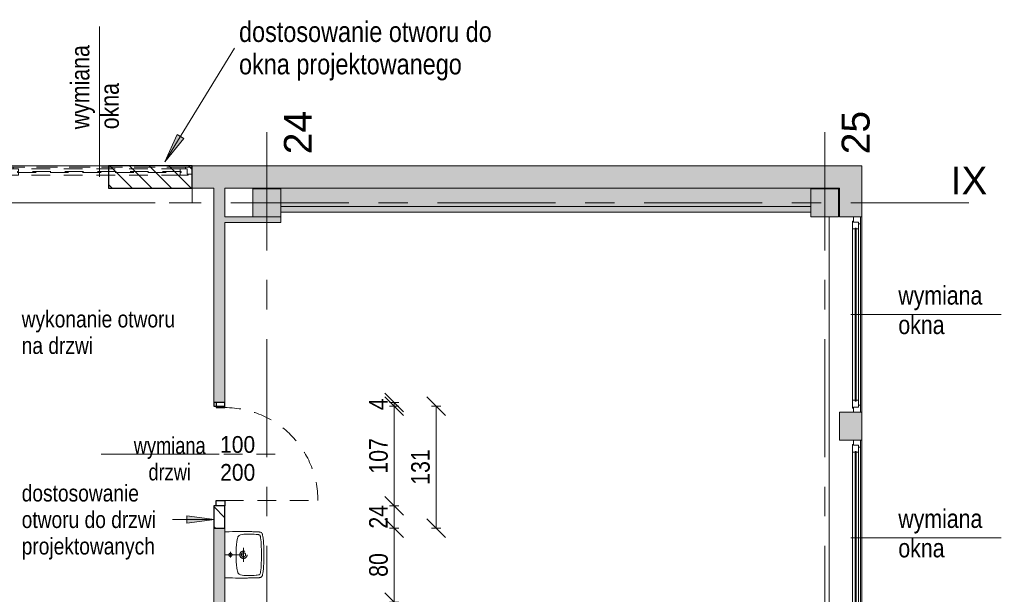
# Model space of a CAD drawing. Header units: centimetres. Extents: x -1403 to 22166, y -8842 to 3590.
# Tile 21 of 23: x 322 to 1381, y 2388 to 3005. Entities that reach past the tile are written whole.
import ezdxf

# ---------------------------------------------------------------- set-up
doc = ezdxf.new("R2010")
doc.units = ezdxf.units.CM
doc.linetypes.add('Oś', pattern=[222.25, 127, -31.75, 31.75, -31.75])
doc.linetypes.add('Wyburzenia', pattern=[35, 20, -15])
for name, color, linetype, lineweight in [('A-ANNO-DIMS', 211, 'Continuous', 13), ('A-ANNO-DIMS-100', 211, 'Continuous', 13), ('A-ANNO-NOTE', 131, 'Wyburzenia', 9), ('A-DETL', 90, 'Continuous', 25), ('A-DETL-GENF', 92, 'Continuous', 9), ('A-DETL-MEDM', 33, 'Wyburzenia', 9), ('A-DOOR', 31, 'Wyburzenia', 9), ('A-DOOR-IDEN', 31, 'Continuous', 13), ('A-GLAZ', 151, 'Wyburzenia', 9), ('A-GLAZ-IDEN', 152, 'Continuous', 13), ('A-WALL', 113, 'Continuous', 13), ('A-WALL-PATT', 111, 'Continuous', 13), ('G-ANNO-TEXT', 231, 'Continuous', 13), ('P-SANR-FIXT', 6, 'Wyburzenia', 9), ('S-COLS', 52, 'Continuous', 13), ('S-GRID', 1, 'Continuous', 13), ('S-GRID-IDEN', 1, 'Continuous', 13)]:
    doc.layers.add(name, color=color, linetype=linetype, lineweight=lineweight)
doc.styles.add('Arial', font='arial.ttf', dxfattribs={"width": 0.9, "height": 18})
doc.styles.add('Arial Narrow_1', font='ARIALN.TTF', dxfattribs={"height": 0.2})
doc.styles.add('Arial Narrow_2', font='ARIALN.TTF', dxfattribs={"height": 22})
doc.styles.add('Arial Narrow_3', font='ARIALN.TTF', dxfattribs={"height": 20})
doc.styles.add('Arial Narrow_4', font='ARIALN.TTF', dxfattribs={"width": 0.95, "height": 0.18})
doc.styles.add('Arial Narrow_5', font='ARIALN.TTF', dxfattribs={"height": 18})
doc.styles.add('Arial_1', font='arial.ttf', dxfattribs={"height": 30})
doc.dimstyles.new('Diagonal_1_100__0__wewnętrzne', dxfattribs={"dimscale": 30.48, "dimtxt": 20.468619, "dimasz": 0.656168, "dimexe": 0.164042, "dimexo": 0.0625, "dimgap": 0.032808, "dimtad": 1, "dimdec": 0, "dimdsep": 46, "dimtxsty": 'Arial Narrow_3', "dimblk1": 'OBLIQUE', "dimblk2": 'OBLIQUE', "dimsah": 1, "dimcen": 0.09, "dimazin": 0, "dimtfac": 1, "dimtdec": 4, "dimtix": 1, "dimtmove": 0, "dimatfit": 3, "dimfxl": 0.164042, "dimfxlon": 1, "dimtvp": 1, "dimtolj": 1, "dimtzin": 0, "dimarcsym": 2})
pattern_1 = [(315, (0, 0), (10.6066, 10.6066), [])]

# ---------------------------------------------------------------- blocks, each defined once
blk = doc.blocks.new('M_Concrete-Square-Column - 300 x 300mm-1794510-5_piętro III __10_50 m_ - wyburzenia i zamurowania')
at = {"layer": 'S-COLS', "lineweight": 9}
blk.add_hatch(color=254, dxfattribs=at).paths.add_polyline_path([(-15, 15), (-15, -15), (15, -15), (15, 15), (-9.5, 15)], flags=0)
for p, q in [((-15, 15), (15, 15)), ((-15, -15), (-15, 15)), ((15, 15), (15, -15)), ((15, -15), (-15, -15))]:
    blk.add_line(p, q, dxfattribs=at)
blk = doc.blocks.new('M_Concrete-Square-Column - 300 x 300mm-1794509-5_piętro III __10_50 m_ - wyburzenia i zamurowania')
at = {"layer": 'S-COLS', "lineweight": 9}
blk.add_hatch(color=254, dxfattribs=at).paths.add_polyline_path([(-15, -15), (15, -15), (15, 15), (-15, 15), (-15, 7.1)], flags=0)
for p, q in [((15, 15), (-15, 15)), ((-15, 15), (-15, -15)), ((15, -15), (15, 15)), ((-15, -15), (15, -15))]:
    blk.add_line(p, q, dxfattribs=at)
blk = doc.blocks.new('DRZWI 1S - automatyczna etykieta - Drzwi 100-V3-5_piętro III __10_50 m_ - wyburzenia i zamurowania')
at = {"layer": 'A-DETL-GENF', "color": 20, "linetype": 'Wyburzenia'}
for p, q in [((-55.5, 6), (-55.5, -3.5)), ((-50, 6), (-55.5, 6)), ((-50, -3.5), (-50, 6)), ((55.5, 6), (50, 6)), ((50, 6), (50, -3.5)), ((55.5, -3.5), (55.5, 6)), ((-55.5, -3.5), (-50, -3.5)), ((50, -3.5), (55.5, -3.5))]:
    blk.add_line(p, q, dxfattribs=at)
at = {"layer": 'A-DETL-MEDM', "color": 10, "lineweight": 25}
for p, q in [((-50, 6), (-55.5, 6)), ((-55.5, 6), (-55.5, -3.5)), ((-50, -3.5), (-50, 6)), ((50, -3.5), (50, 6)), ((50, 6), (55.5, 6)), ((55.5, 6), (55.5, -3.5)), ((-55.5, -3.5), (-50, -3.5)), ((55.5, -3.5), (50, -3.5))]:
    blk.add_line(p, q, dxfattribs=at)
at = {"layer": 'A-DOOR', "color": 1, "lineweight": 13}
blk.add_line((50, 6), (50, 106), dxfattribs=at)
blk.add_arc((50, 6), 100, 90, 180, dxfattribs=at)
blk = doc.blocks.new('Okno - automatyczna etykieta - 210x165 _nietypowy podział_-2208582-5_piętro III __10_50 m_ - wyburzenia i zamurowania')
at = {"layer": 'A-GLAZ', "color": 7, "linetype": 'Continuous'}
for p, q in [((-97.5, 10.5), (-105, 10.5)), ((-105, 10.5), (-105, 3)), ((-105, 10.5), (105, 10.5)), ((-105, 3), (-99.5, 3)), ((-99.5, 3), (-100.5, 3)), ((-100.5, 3), (-100.5, 2)), ((-100.5, 2), (-92, 2)), ((-92, 8.5), (-99.5, 8.5)), ((-99.5, 8.5), (-99.5, 3)), ((-99.5, 3), (-99.5, 8.5)), ((-99.5, 8.5), (-97.5, 8.5)), ((-97.5, 8.5), (-97.5, 10.5)), ((97.5, 10.5), (-97.5, 10.5)), ((93, 5.75), (-93, 5.75)), ((-93, 5.75), (-93, 4.75)), ((-93, 4.75), (-93, 5.75)), ((-93, 5.75), (-92, 5.75)), ((-93, 4.75), (93, 4.75)), ((-92, 4.75), (-93, 4.75)), ((-92, 5.75), (-92, 8.5)), ((92, 8.5), (-92, 8.5)), ((-92, 2), (-92, 4.75)), ((92, 2), (-92, 2)), ((99.5, 8.5), (92, 8.5)), ((92, 8.5), (92, 5.75)), ((92, 5.75), (93, 5.75)), ((92, 4.75), (92, 2)), ((93, 4.75), (92, 4.75)), ((92, 2), (100.5, 2)), ((93, 4.75), (93, 5.75)), ((93, 5.75), (93, 4.75)), ((105, 10.5), (97.5, 10.5)), ((97.5, 10.5), (97.5, 8.5)), ((97.5, 8.5), (99.5, 8.5)), ((99.5, 3), (99.5, 8.5)), ((99.5, 8.5), (99.5, 3)), ((100.5, 3), (99.5, 3)), ((99.5, 3), (105, 3)), ((100.5, 2), (100.5, 3)), ((105, 3), (105, 10.5))]:
    blk.add_line(p, q, dxfattribs=at)
blk = doc.blocks.new('Umywalka koło Nova Pro - Pro 50-1211177-5_piętro III __10_50 m_ - wyburzenia i zamurowania')
at = {"layer": 'P-SANR-FIXT', "color": 20}
for p, q in [((-12.3, -10.6), (-12.4, -14.3)), ((-12.2, -6), (-12.3, -10.6)), ((12.5, -6), (12.5, -38)), ((37.3, -10.6), (37.2, -6)), ((37.4, -14.3), (37.3, -10.6)), ((-12.4, -14.3), (-12.5, -17.3)), ((-12.5, -17.3), (-12.5, -20)), ((-12.5, -20), (-12.5, -22.3)), ((-7.9, -20.9), (-8.2, -21.3)), ((-7.6, -20.6), (-7.9, -20.9)), ((-6.9, -20.1), (-7.6, -20.6)), ((-6.1, -19.8), (-6.9, -20.1)), ((-5.2, -19.5), (-6.1, -19.8)), ((-3.5, -19.2), (-5.2, -19.5)), ((-1.8, -18.9), (-3.5, -19.2)), ((1.7, -18.5), (-1.8, -18.9)), ((5.1, -18.2), (1.7, -18.5)), ((8.6, -18.1), (5.1, -18.2)), ((10.4, -18), (8.6, -18.1)), ((15.7, -12), (9.5, -12)), ((14.6, -18), (10.4, -18)), ((16.4, -18.1), (14.6, -18)), ((19.9, -18.2), (16.4, -18.1)), ((23.3, -18.5), (19.9, -18.2)), ((26.8, -18.9), (23.3, -18.5)), ((28.6, -19.2), (26.8, -18.9)), ((30.3, -19.5), (28.6, -19.2)), ((31.1, -19.8), (30.3, -19.5)), ((31.9, -20.1), (31.1, -19.8)), ((32.6, -20.6), (31.9, -20.1)), ((32.9, -20.9), (32.6, -20.6)), ((33.2, -21.3), (32.9, -20.9)), ((37.5, -17.3), (37.4, -14.3)), ((37.5, -20), (37.5, -17.3)), ((37.5, -22.3), (37.5, -20)), ((-12.5, -22.3), (-12.5, -24.3)), ((-12.5, -24.3), (-12.5, -26.1)), ((-12.5, -26.1), (-12.5, -27.8)), ((-12.5, -27.8), (-12.5, -29.5)), ((-12.5, -29.5), (-12.5, -30.5)), ((-12.5, -30.5), (-12.4, -31.5)), ((-12.4, -31.5), (-12.4, -32.4)), ((-9.7, -27.9), (-9.8, -28.6)), ((-9.8, -28.6), (-9.8, -33.1)), ((-9.6, -26.3), (-9.7, -27.1)), ((-9.7, -27.1), (-9.7, -27.5)), ((-9.7, -27.5), (-9.7, -27.9)), ((-9.4, -24.5), (-9.6, -26.3)), ((-8.9, -22.9), (-9.4, -24.5)), ((-8.6, -22), (-8.9, -22.9)), ((-8.2, -21.3), (-8.6, -22)), ((20, -26), (5, -26)), ((33.6, -22), (33.2, -21.3)), ((33.9, -22.9), (33.6, -22)), ((34.4, -24.5), (33.9, -22.9)), ((34.6, -26.3), (34.4, -24.5)), ((34.7, -27.1), (34.6, -26.3)), ((34.7, -27.5), (34.7, -27.1)), ((34.7, -27.9), (34.7, -27.5)), ((34.8, -28.6), (34.7, -27.9)), ((34.8, -33.1), (34.8, -28.6)), ((37.4, -32.4), (37.5, -31.5)), ((37.5, -26.1), (37.5, -22.3)), ((37.5, -27.8), (37.5, -26.1)), ((37.5, -29.5), (37.5, -27.8)), ((37.5, -30.5), (37.5, -29.5)), ((37.5, -31.5), (37.5, -30.5)), ((-12.4, -32.4), (-12.4, -33.3)), ((-12.4, -33.3), (-12.4, -33.9)), ((-12.4, -33.9), (-12.4, -35.1)), ((-12.4, -35.1), (-12.3, -35.9)), ((-12.3, -35.9), (-12.3, -36.7)), ((-12.3, -36.7), (-12.3, -37.4)), ((-12.3, -37.4), (-12.3, -38.2)), ((-12.3, -38.2), (-12.3, -38.9)), ((-12.3, -38.9), (-12.2, -39.6)), ((-12.2, -39.6), (-12.2, -40.3)), ((-12.2, -40.3), (-12.2, -40.9)), ((-12.2, -40.9), (-12.2, -41.6)), ((-12.2, -41.6), (-12.1, -42.2)), ((-12.1, -42.2), (-12.1, -42.8)), ((-9.8, -33.1), (-9.8, -35.3)), ((-9.8, -35.3), (-9.7, -37.6)), ((-9.7, -37.6), (-9.5, -39.8)), ((-9.5, -39.8), (-9.4, -40.9)), ((-9.4, -40.9), (-9.2, -42)), ((-9.2, -42), (-9, -42.6)), ((34.1, -42.6), (34.2, -42)), ((34.2, -42), (34.4, -40.9)), ((34.4, -40.9), (34.5, -39.8)), ((34.5, -39.8), (34.7, -37.6)), ((34.7, -37.6), (34.8, -35.3)), ((34.8, -35.3), (34.8, -33.1)), ((37.1, -42.2), (37.2, -41.6)), ((37.1, -42.8), (37.1, -42.2)), ((37.2, -39.6), (37.3, -38.9)), ((37.2, -40.3), (37.2, -39.6)), ((37.2, -40.9), (37.2, -40.3)), ((37.2, -41.6), (37.2, -40.9)), ((37.3, -35.9), (37.4, -35.1)), ((37.3, -36.7), (37.3, -35.9)), ((37.3, -37.4), (37.3, -36.7)), ((37.3, -38.2), (37.3, -37.4)), ((37.3, -38.9), (37.3, -38.2)), ((37.4, -33.3), (37.4, -32.4)), ((37.4, -33.9), (37.4, -33.3)), ((37.4, -35.1), (37.4, -33.9)), ((-12.1, -42.8), (-12, -43.4)), ((-12, -43.4), (-11.9, -43.9)), ((-11.9, -43.9), (-11.8, -44.4)), ((-11.8, -44.4), (-11.7, -44.7)), ((-11.6, -45), (-11.8, -44.4)), ((-11.7, -44.7), (-11.6, -45)), ((-11.6, -45), (-11.3, -45.5)), ((-11.3, -45.5), (-11.6, -45)), ((-11.3, -45.5), (-10.8, -45.8)), ((-10.8, -45.8), (-11.3, -45.5)), ((-10.8, -45.8), (-10.2, -46.1)), ((-10.2, -46.1), (-10.8, -45.8)), ((-10.2, -46.1), (-9.6, -46.3)), ((-9.6, -46.3), (-10.2, -46.1)), ((-9.6, -46.3), (-8.9, -46.5)), ((-8.9, -46.5), (-9.6, -46.3)), ((-9, -42.6), (-8.9, -43.1)), ((-8.9, -43.1), (-8.7, -43.3)), ((-8.9, -46.5), (-8.2, -46.6)), ((-8.2, -46.6), (-8.9, -46.5)), ((-8.7, -43.3), (-8.5, -43.6)), ((-8.5, -43.6), (-8, -43.8)), ((-8.2, -46.6), (-7.5, -46.8)), ((-7.5, -46.8), (-8.2, -46.6)), ((-8, -43.8), (-7.5, -44.1)), ((-7.5, -44.1), (-7, -44.2)), ((-7.5, -46.8), (-6.7, -46.9)), ((-6.7, -46.9), (-7.5, -46.8)), ((-7, -44.2), (-5.9, -44.4)), ((-6.7, -46.9), (-5.9, -47)), ((-5.9, -47), (-6.7, -46.9)), ((-5.9, -44.4), (-3.6, -44.8)), ((-5.9, -47), (-5.1, -47.1)), ((-5.1, -47.1), (-5.9, -47)), ((-5.1, -47.1), (-4.2, -47.3)), ((-4.2, -47.3), (-5.1, -47.1)), ((-4.2, -47.3), (-3.3, -47.4)), ((-3.3, -47.4), (-4.2, -47.3)), ((-3.6, -44.8), (-1.4, -44.9)), ((-3.3, -47.4), (-2.3, -47.4)), ((-2.3, -47.4), (-3.3, -47.4)), ((-2.3, -47.4), (-1.2, -47.5)), ((-1.2, -47.5), (-2.3, -47.4)), ((-1.4, -44.9), (3.1, -45.2)), ((-1.2, -47.5), (-0.2, -47.6)), ((-0.2, -47.6), (-1.2, -47.5)), ((-0.2, -47.6), (1, -47.7)), ((1, -47.7), (-0.2, -47.6)), ((1, -47.7), (2.3, -47.8)), ((2.3, -47.8), (1, -47.7)), ((2.3, -47.8), (3.7, -47.8)), ((3.7, -47.8), (2.3, -47.8)), ((3.1, -45.2), (7.6, -45.3)), ((3.7, -47.8), (5.1, -47.9)), ((5.1, -47.9), (3.7, -47.8)), ((5.1, -47.9), (6.7, -47.9)), ((6.7, -47.9), (5.1, -47.9)), ((6.7, -47.9), (8.5, -48)), ((8.5, -48), (6.7, -47.9)), ((7.6, -45.3), (9.9, -45.4)), ((8.5, -48), (10.4, -48)), ((10.4, -48), (8.5, -48)), ((9.9, -45.4), (11, -45.4)), ((10.4, -48), (14.6, -48)), ((14.6, -48), (10.4, -48)), ((11, -45.4), (11.7, -45.4)), ((11.7, -45.4), (12.5, -45.4)), ((12.5, -45.4), (13.3, -45.4)), ((13.3, -45.4), (14, -45.4)), ((14, -45.4), (15.1, -45.4)), ((14.6, -48), (16.5, -48)), ((16.5, -48), (14.6, -48)), ((15.1, -45.4), (17.4, -45.3)), ((16.5, -48), (18.3, -47.9)), ((18.3, -47.9), (16.5, -48)), ((17.4, -45.3), (21.9, -45.2)), ((18.3, -47.9), (19.9, -47.9)), ((19.9, -47.9), (18.3, -47.9)), ((19.9, -47.9), (21.3, -47.8)), ((21.3, -47.8), (19.9, -47.9)), ((21.3, -47.8), (22.7, -47.8)), ((22.7, -47.8), (21.3, -47.8)), ((21.9, -45.2), (26.4, -44.9)), ((22.7, -47.8), (24, -47.7)), ((24, -47.7), (22.7, -47.8)), ((24, -47.7), (25.2, -47.6)), ((25.2, -47.6), (24, -47.7)), ((25.2, -47.6), (26.2, -47.5)), ((26.2, -47.5), (25.2, -47.6)), ((26.2, -47.5), (27.3, -47.4)), ((27.3, -47.4), (26.2, -47.5)), ((26.4, -44.9), (28.6, -44.8)), ((27.3, -47.4), (28.3, -47.4)), ((28.3, -47.4), (27.3, -47.4)), ((28.3, -47.4), (29.2, -47.3)), ((29.2, -47.3), (28.3, -47.4)), ((28.6, -44.8), (30.9, -44.4)), ((29.2, -47.3), (30.1, -47.1)), ((30.1, -47.1), (29.2, -47.3)), ((30.1, -47.1), (30.9, -47)), ((30.9, -47), (30.1, -47.1)), ((30.9, -44.4), (32, -44.2)), ((30.9, -47), (31.8, -46.9)), ((31.8, -46.9), (30.9, -47)), ((31.8, -46.9), (32.5, -46.8)), ((32.5, -46.8), (31.8, -46.9)), ((32, -44.2), (32.5, -44.1)), ((32.5, -44.1), (33.1, -43.8)), ((32.5, -46.8), (33.2, -46.6)), ((33.2, -46.6), (32.5, -46.8)), ((33.1, -43.8), (33.5, -43.6)), ((33.2, -46.6), (34, -46.5)), ((34, -46.5), (33.2, -46.6)), ((33.5, -43.6), (33.7, -43.3)), ((33.7, -43.3), (33.9, -43.1)), ((33.9, -43.1), (34.1, -42.6)), ((34, -46.5), (34.6, -46.3)), ((34.6, -46.3), (34, -46.5)), ((34.6, -46.3), (35.2, -46.1)), ((35.2, -46.1), (34.6, -46.3)), ((35.2, -46.1), (35.8, -45.8)), ((35.8, -45.8), (35.2, -46.1)), ((35.8, -45.8), (36.3, -45.5)), ((36.3, -45.5), (35.8, -45.8)), ((36.3, -45.5), (36.6, -45)), ((36.6, -45), (36.3, -45.5)), ((36.6, -45), (36.8, -44.4)), ((36.8, -44.4), (36.9, -43.9)), ((36.9, -43.9), (37, -43.4)), ((37, -43.4), (37.1, -42.8))]:
    blk.add_line(p, q, dxfattribs=at)
for centre, radius in [((12.5, -12), 1.72), ((12.5, -26), 3.92), ((12.5, -26), 2.28)]:
    blk.add_circle(centre, radius, dxfattribs=at)
blk = doc.blocks.new('Okno - automatyczna etykieta - 200x165 _nietypowy podział_-V5-5_piętro III __10_50 m_ - wyburzenia i zamurowania')
at = {"layer": 'A-GLAZ', "color": 1, "lineweight": 13}
for p, q in [((-92.5, 10.5), (-100, 10.5)), ((-100, 10.5), (-100, 3)), ((-100, 10.5), (100, 10.5)), ((-100, 3), (-94.5, 3)), ((-94.5, 3), (-95.5, 3)), ((-95.5, 3), (-95.5, 2)), ((-95.5, 2), (-87, 2)), ((-87, 8.5), (-94.5, 8.5)), ((-94.5, 8.5), (-94.5, 3)), ((-94.5, 3), (-94.5, 8.5)), ((-94.5, 8.5), (-92.5, 8.5)), ((-92.5, 8.5), (-92.5, 10.5)), ((92.5, 10.5), (-92.5, 10.5)), ((88, 5.75), (-88, 5.75)), ((-88, 5.75), (-88, 4.75)), ((-88, 4.75), (-88, 5.75)), ((-88, 5.75), (-87, 5.75)), ((-88, 4.75), (88, 4.75)), ((-87, 4.75), (-88, 4.75)), ((-87, 5.75), (-87, 8.5)), ((87, 8.5), (-87, 8.5)), ((-87, 2), (-87, 4.75)), ((87, 2), (-87, 2)), ((94.5, 8.5), (87, 8.5)), ((87, 8.5), (87, 5.75)), ((87, 5.75), (88, 5.75)), ((87, 4.75), (87, 2)), ((88, 4.75), (87, 4.75)), ((87, 2), (95.5, 2)), ((88, 4.75), (88, 5.75)), ((88, 5.75), (88, 4.75)), ((100, 10.5), (92.5, 10.5)), ((92.5, 10.5), (92.5, 8.5)), ((92.5, 8.5), (94.5, 8.5)), ((94.5, 3), (94.5, 8.5)), ((94.5, 8.5), (94.5, 3)), ((95.5, 3), (94.5, 3)), ((94.5, 3), (100, 3)), ((95.5, 2), (95.5, 3)), ((100, 3), (100, 10.5)), ((-100, -26), (-100, -12)), ((100, -12), (100, -26)), ((-100, -28), (-100, -26)), ((-100, -28), (100, -28)), ((100, -26), (100, -28))]:
    blk.add_line(p, q, dxfattribs=at)
blk = doc.blocks.new('etykieta wymiana okna - etykieta okno 1S z hp góra-2316402-5_piętro III __10_50 m_ - wyburzenia i zamurowania')
at = {"layer": 'A-GLAZ-IDEN'}
blk.add_line((0, 0.048), (0, 1.648), dxfattribs=at)
at = {"layer": 'A-GLAZ-IDEN', "insert": (-0.307, 0.542), "char_height": 0.2, "width": 1.356, "attachment_point": 1, "rotation": 90, "line_spacing_factor": 0.949189, "style": 'Arial Narrow_1'}
blk.add_mtext('\\pxt6.35,12.7,19.05,25.4,31.75,38.1,44.45,50.8,57.15,63.5,69.85,76.2,82.55,88.9,95.25,101.6,107.95,114.3,120.65,127,133.35,139.7,146.05,152.4,158.75,165.1,171.45,177.8,184.15,190.5,196.85,203.2;{wymiana okna}', dxfattribs=at)
blk = doc.blocks.new('Wymiana Drzwi_PG_typ 100 - --2314812-5_piętro III __10_50 m_ - wyburzenia i zamurowania')
at = {"layer": 'A-DOOR-IDEN', "insert": (0.051, 0.737), "char_height": 0.18, "width": 1.2882, "attachment_point": 5, "rotation": 90, "line_spacing_factor": 0.949189, "style": 'Arial Narrow_4'}
blk.add_mtext('\\pxqc,t6.70278,13.40556,20.10833,26.81111,33.51389,40.21667,46.91944,53.62222,60.325,67.02778,73.73056,80.43333,87.13611,93.83889,100.54167,107.24444,113.94722,120.65,127.35278,134.05556,140.75833,147.46111,154.16389,160.86667,167.56944,174.27222,180.975,187.67778,194.38056,201.08333,207.78611,214.48889;{wymiana\\Pdrzwi}', dxfattribs=at)
blk = doc.blocks.new('DIMBLOCK55-5_piętro III __10_50 m_ - wyburzenia i zamurowania')
at = {"layer": 'A-ANNO-DIMS-100'}
for p, q in [((724.4, 2458.8), (714.4, 2468.8)), ((719.4, 2458.8), (729.4, 2458.8)), ((724.4, 2458.8), (719.4, 2458.8)), ((724.4, 2379.3), (724.4, 2458.8)), ((724.4, 2458.8), (734.4, 2448.8)), ((724.4, 2379.3), (714.4, 2389.3)), ((719.4, 2379.3), (729.4, 2379.3)), ((724.4, 2379.3), (719.4, 2379.3)), ((724.4, 2379.3), (734.4, 2369.3))]:
    blk.add_line(p, q, dxfattribs=at)
at = {"layer": 'A-ANNO-DIMS-100', "color": 0, "insert": (697.5, 2406.4), "char_height": 20, "width": 30.411, "attachment_point": 1, "rotation": 90, "line_spacing_factor": 0.974696, "style": 'Arial Narrow_3'}
blk.add_mtext('80', dxfattribs=at)
blk = doc.blocks.new('_Oblique')
at = {"color": 0, "linetype": 'ByBlock', "lineweight": -2}
blk.add_line((-0.5, -0.5), (0.5, 0.5), dxfattribs=at)
blk = doc.blocks.new('DIMBLOCK56-5_piętro III __10_50 m_ - wyburzenia i zamurowania')
at = {"layer": 'A-ANNO-DIMS-100'}
for p, q in [((724.4, 2482.8), (714.4, 2492.8)), ((719.4, 2482.8), (729.4, 2482.8)), ((724.4, 2482.8), (719.4, 2482.8)), ((724.4, 2458.8), (724.4, 2482.8)), ((724.4, 2482.8), (734.4, 2472.8)), ((724.4, 2458.8), (714.4, 2468.8)), ((719.4, 2458.8), (729.4, 2458.8)), ((724.4, 2458.8), (719.4, 2458.8)), ((724.4, 2458.8), (734.4, 2448.8))]:
    blk.add_line(p, q, dxfattribs=at)
at = {"layer": 'A-ANNO-DIMS-100', "color": 0, "insert": (697.5, 2458.2), "char_height": 20, "width": 30.411, "attachment_point": 1, "rotation": 90, "line_spacing_factor": 0.974696, "style": 'Arial Narrow_3'}
blk.add_mtext('24', dxfattribs=at)
blk = doc.blocks.new('DIMBLOCK57-5_piętro III __10_50 m_ - wyburzenia i zamurowania')
at = {"layer": 'A-ANNO-DIMS-100'}
for p, q in [((724.4, 2589.8), (714.4, 2599.8)), ((719.4, 2589.8), (729.4, 2589.8)), ((724.4, 2589.8), (719.4, 2589.8)), ((724.4, 2482.8), (724.4, 2589.8)), ((724.4, 2589.8), (734.4, 2579.8)), ((724.4, 2482.8), (714.4, 2492.8)), ((719.4, 2482.8), (729.4, 2482.8)), ((724.4, 2482.8), (719.4, 2482.8)), ((724.4, 2482.8), (734.4, 2472.8))]:
    blk.add_line(p, q, dxfattribs=at)
at = {"layer": 'A-ANNO-DIMS-100', "color": 0, "insert": (697.5, 2517.3), "char_height": 20, "width": 45.616, "attachment_point": 1, "rotation": 90, "line_spacing_factor": 0.974696, "style": 'Arial Narrow_3'}
blk.add_mtext('107', dxfattribs=at)
blk = doc.blocks.new('DIMBLOCK58-5_piętro III __10_50 m_ - wyburzenia i zamurowania')
at = {"layer": 'A-ANNO-DIMS-100'}
for p, q in [((724.4, 2593.8), (714.4, 2603.8)), ((724.4, 2589.8), (714.4, 2599.8)), ((719.4, 2593.8), (729.4, 2593.8)), ((724.4, 2593.8), (719.4, 2593.8)), ((719.4, 2589.8), (729.4, 2589.8)), ((724.4, 2589.8), (719.4, 2589.8)), ((724.4, 2589.8), (724.4, 2593.8)), ((724.4, 2593.8), (734.4, 2583.8)), ((724.4, 2589.8), (734.4, 2579.8))]:
    blk.add_line(p, q, dxfattribs=at)
at = {"layer": 'A-ANNO-DIMS-100', "color": 0, "insert": (697.5, 2585.5), "char_height": 20, "width": 15.205, "attachment_point": 1, "rotation": 90, "line_spacing_factor": 0.974696, "style": 'Arial Narrow_3'}
blk.add_mtext('\\fArial Narrow|b0|i0|c238|p34|;4', dxfattribs=at)
blk = doc.blocks.new('DIMBLOCK59-5_piętro III __10_50 m_ - wyburzenia i zamurowania')
at = {"layer": 'A-ANNO-DIMS-100'}
for p, q in [((769.5, 2589.8), (759.5, 2599.8)), ((764.5, 2589.8), (774.5, 2589.8)), ((769.5, 2589.8), (764.5, 2589.8)), ((769.5, 2458.8), (769.5, 2589.8)), ((769.5, 2589.8), (779.5, 2579.8)), ((769.5, 2458.8), (759.5, 2468.8)), ((764.5, 2458.8), (774.5, 2458.8)), ((769.5, 2458.8), (764.5, 2458.8)), ((769.5, 2458.8), (779.5, 2448.8))]:
    blk.add_line(p, q, dxfattribs=at)
at = {"layer": 'A-ANNO-DIMS-100', "color": 0, "insert": (742.7, 2505.3), "char_height": 20, "width": 45.616, "attachment_point": 1, "rotation": 90, "line_spacing_factor": 0.974696, "style": 'Arial Narrow_3'}
blk.add_mtext('131', dxfattribs=at)

msp = doc.modelspace()

# ---------------------------------------------------------------- hatches: boundary and pattern name
at = {"layer": 'A-DETL-GENF', "lineweight": 25}
h = msp.add_hatch(dxfattribs=at)
h.set_pattern_fill('FP_1', color=3, style=0, pattern_type=2)
h.set_pattern_definition(pattern_1)
h.paths.add_polyline_path([(502.9, 2824.3), (507.4, 2824.3), (507.4, 2848.3), (417.4, 2848.3), (417.4, 2824.3), (501.9, 2824.3)], flags=0)
h = msp.add_hatch(dxfattribs=at)
h.set_pattern_fill('FP_1', color=210, style=0, pattern_type=2)
h.set_pattern_definition(pattern_1)
h.paths.add_polyline_path([(532.9, 2458.8), (542.4, 2458.8), (542.4, 2482.8), (530.4, 2482.8), (530.4, 2458.8)], flags=0)
at = {"layer": 'A-WALL-PATT'}
h = msp.add_hatch(color=9, dxfattribs=at)
h.paths.add_polyline_path([(736.4, 2824.3), (1227.4, 2824.3), (1227.4, 2848.3), (507.4, 2848.3), (507.4, 2824.3), (542.4, 2824.3)], flags=0)
h.paths.add_polyline_path([(-719.2, 2824.3), (-532.6, 2824.3), (-532.6, 2848.3), (-1217.6, 2848.3), (-1217.6, 2824.3), (-741.6, 2824.3)], flags=0)
h.paths.add_polyline_path([(157.4, 2824.3), (157.4, 2848.3), (-182.6, 2848.3), (-182.6, 2824.3), (119.4, 2824.3)], flags=0)
h.paths.add_polyline_path([(-292.6, 2824.3), (-292.6, 2848.3), (-332.6, 2848.3), (-332.6, 2824.3), (-297.6, 2824.3)], flags=0)
h.paths.add_polyline_path([(297.4, 2824.3), (307.4, 2824.3), (307.4, 2848.3), (267.4, 2848.3), (267.4, 2824.3), (285.4, 2824.3)], flags=0)
h = msp.add_hatch(color=9, dxfattribs=at)
h.paths.add_polyline_path([(530.4, 132.3), (542.4, 132.3), (542.4, 139.3), (530.4, 139.3), (530.4, 134.4)], flags=0)
h.paths.add_polyline_path([(542.4, 250.3), (542.4, 515.3), (530.4, 515.3), (530.4, 250.3)], flags=0)
h.paths.add_polyline_path([(530.4, 657.8), (542.4, 657.8), (542.4, 660.3), (530.4, 660.3)], flags=0)
h.paths.add_polyline_path([(542.4, 781.3), (542.4, 1102.8), (530.4, 1102.8), (530.4, 781.3)], flags=0)
h.paths.add_polyline_path([(530.4, 1312.8), (542.4, 1312.8), (542.4, 1431.3), (530.4, 1431.3)], flags=0)
h.paths.add_polyline_path([(532.9, 1633.8), (542.4, 1633.8), (542.4, 2022.8), (530.4, 2022.8), (530.4, 1633.8)], flags=0)
h.paths.add_polyline_path([(532.9, 2173.8), (542.4, 2173.8), (542.4, 2458.8), (530.4, 2458.8), (530.4, 2173.8)], flags=0)
h.paths.add_polyline_path([(542.4, 2593.8), (542.4, 2824.3), (530.4, 2824.3), (530.4, 2593.8), (532.9, 2593.8)], flags=0)
for points in [[(1163.1, 2804.3), (1172.4, 2804.3), (1172.4, 2824.3), (602.4, 2824.3), (602.4, 2804.3), (736.4, 2804.3)], [(602.4, 2798.3), (1172.4, 2798.3), (1172.4, 2804.3), (602.4, 2804.3)], [(544.7, 2787.3), (602.4, 2787.3), (602.4, 2793.3), (542.4, 2793.3), (542.4, 2787.3)]]:
    msp.add_hatch(color=9, dxfattribs=at).paths.add_polyline_path(points, flags=0)
h = msp.add_hatch(color=9, dxfattribs=at)
h.paths.add_polyline_path([(1227.4, 393.3), (1227.4, 423.3), (1203.4, 423.3), (1203.4, 393.3)], flags=0)
h.paths.add_polyline_path([(1203.4, 633.3), (1227.4, 633.3), (1227.4, 663.3), (1203.4, 663.3)], flags=0)
h.paths.add_polyline_path([(1215.7, 873.3), (1227.4, 873.3), (1227.4, 903.3), (1203.4, 903.3), (1203.4, 873.3)], flags=0)
h.paths.add_polyline_path([(1227.4, 1113.3), (1227.4, 1143.3), (1203.4, 1143.3), (1203.4, 1113.3), (1223.9, 1113.3)], flags=0)
h.paths.add_polyline_path([(1216, 1353.3), (1227.4, 1353.3), (1227.4, 1383.3), (1203.4, 1383.3), (1203.4, 1353.3)], flags=0)
h.paths.add_polyline_path([(1203.4, 1593.3), (1227.4, 1593.3), (1227.4, 1623.3), (1203.4, 1623.3), (1203.4, 1620.1)], flags=0)
h.paths.add_polyline_path([(1203.4, 1833.3), (1227.4, 1833.3), (1227.4, 1863.3), (1203.4, 1863.3), (1203.4, 1846.4)], flags=0)
h.paths.add_polyline_path([(1207.9, 2073.3), (1227.4, 2073.3), (1227.4, 2103.3), (1203.4, 2103.3), (1203.4, 2073.3)], flags=0)
h.paths.add_polyline_path([(1227.4, 2313.3), (1227.4, 2343.3), (1203.4, 2343.3), (1203.4, 2313.3), (1225.9, 2313.3)], flags=0)
h.paths.add_polyline_path([(1203.4, 2553.3), (1227.4, 2553.3), (1227.4, 2583.3), (1203.4, 2583.3)], flags=0)
h.paths.add_polyline_path([(1218.4, 2793.3), (1227.4, 2793.3), (1227.4, 2824.3), (1203.4, 2824.3), (1203.4, 2793.3)], flags=0)
at = {"layer": 'G-ANNO-TEXT'}
for points in [[(478, 2852.5), (498.1, 2877.4), (491, 2881.8)], [(531.4, 2467.9), (501.4, 2471.9), (501.4, 2464)]]:
    msp.add_hatch(color=50, dxfattribs=at).paths.add_polyline_path(points, flags=0)

# ---------------------------------------------------------------- linework, layer by layer
at = {"layer": 'A-ANNO-NOTE', "color": 240, "lineweight": 13}
msp.add_line((506.4, 2538.3), (596.4, 2538.3), dxfattribs=at)
at = {"layer": 'A-DETL'}
for p, q in [((507.4, 2848.3), (417.4, 2848.3)), ((417.4, 2848.3), (417.4, 2824.3)), ((507.4, 2824.3), (507.4, 2848.3)), ((417.4, 2824.3), (507.4, 2824.3)), ((542.4, 2593.8), (530.4, 2593.8)), ((530.4, 2593.8), (530.4, 2589.8)), ((530.4, 2589.8), (542.4, 2589.8)), ((542.4, 2589.8), (542.4, 2593.8)), ((542.4, 2482.8), (530.4, 2482.8)), ((530.4, 2482.8), (530.4, 2458.8)), ((542.4, 2458.8), (542.4, 2482.8)), ((530.4, 2458.8), (542.4, 2458.8))]:
    msp.add_line(p, q, dxfattribs=at)
at = {"layer": 'A-DOOR-IDEN'}
msp.add_line((536.4, 2538.3), (409.4, 2538.3), dxfattribs=at)
at = {"layer": 'A-GLAZ-IDEN'}
for p, q in [((407.4, 2836.3), (407.4, 2838.2)), ((1215.4, 2688.3), (1217.2, 2688.3)), ((1215.4, 2448.3), (1217.2, 2448.3))]:
    msp.add_line(p, q, dxfattribs=at)
at = {"layer": 'A-WALL', "lineweight": 9}
for p, q in [((1227.4, 2848.3), (267.4, 2848.3)), ((507.4, 2848.3), (507.4, 2846.8)), ((1227.4, 2848.3), (1227.4, 1968.8)), ((507.4, 2839.3), (507.4, 2824.3)), ((507.4, 2824.3), (530.4, 2824.3)), ((530.4, 2824.3), (530.4, 2593.8)), ((542.4, 2793.3), (542.4, 2824.3)), ((542.4, 2824.3), (1203.4, 2824.3)), ((602.4, 2824.3), (602.4, 2823.3)), ((1172.4, 2823.3), (1172.4, 2824.3)), ((1192.4, 2823.3), (1192.4, 2824.3)), ((1203.4, 2824.3), (1203.4, 2793.3)), ((602.4, 2804.3), (1172.4, 2804.3)), ((602.4, 2798.3), (1172.4, 2798.3)), ((572.4, 2793.3), (542.4, 2793.3)), ((542.4, 2593.8), (542.4, 2787.3)), ((542.4, 2787.3), (602.4, 2787.3)), ((602.4, 2787.3), (602.4, 2793.3)), ((1192.4, 2343.3), (1192.4, 2793.3)), ((1203.4, 2793.3), (1218.4, 2793.3)), ((1225.9, 2793.3), (1227.4, 2793.3)), ((530.4, 2593.8), (532.9, 2593.8)), ((1218.4, 2583.3), (1203.4, 2583.3)), ((1203.4, 2583.3), (1203.4, 2553.3)), ((1227.4, 2583.3), (1225.9, 2583.3)), ((1203.4, 2553.3), (1218.4, 2553.3)), ((1225.9, 2553.3), (1227.4, 2553.3)), ((530.4, 2458.8), (530.4, 2173.8)), ((542.4, 2379.3), (542.4, 2458.8))]:
    msp.add_line(p, q, dxfattribs=at)
at = {"layer": 'A-WALL', "color": 1, "linetype": 'Wyburzenia'}
for p, q in [((532.9, 2482.8), (530.4, 2482.8)), ((530.4, 2482.8), (530.4, 2458.8)), ((542.4, 2458.8), (542.4, 2482.8)), ((530.4, 2458.8), (542.4, 2458.8))]:
    msp.add_line(p, q, dxfattribs=at)
at = {"layer": 'A-WALL'}
msp.add_line((542.4, 2458.8), (530.4, 2458.8), dxfattribs=at)
at = {"layer": 'G-ANNO-TEXT', "color": 50}
for p, q in [((478, 2852.5), (552.6, 2974.6)), ((491, 2881.8), (478, 2852.5)), ((498.1, 2877.4), (491, 2881.8)), ((478, 2852.5), (498.1, 2877.4)), ((531.4, 2467.9), (486.1, 2467.9)), ((531.4, 2467.9), (501.4, 2471.9)), ((501.4, 2471.9), (501.4, 2464)), ((501.4, 2464), (531.4, 2467.9))]:
    msp.add_line(p, q, dxfattribs=at)
at = {"layer": 'S-GRID', "linetype": 'Oś'}
for p, q in [((587.4, 2884.3), (587.4, 27.1)), ((1187.4, 2884.3), (1187.4, 27.1)), ((1342.5, 2808.3), (-1368.8, 2808.3))]:
    msp.add_line(p, q, dxfattribs=at)

# ---------------------------------------------------------------- block references
at = {"layer": 'A-DOOR', "color": 1, "lineweight": 13, "rotation": 269.9999999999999}
msp.add_blockref('DRZWI 1S - automatyczna etykieta - Drzwi 100-V3-5_piętro III __10_50 m_ - wyburzenia i zamurowania', (536.4, 2538.3), dxfattribs=at)
at = {"layer": 'A-DOOR-IDEN', "xscale": 99.99999999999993, "yscale": 99.99999999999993, "zscale": 99.99999999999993, "rotation": 270}
msp.add_blockref('Wymiana Drzwi_PG_typ 100 - --2314812-5_piętro III __10_50 m_ - wyburzenia i zamurowania', (409.4, 2538.3), dxfattribs=at)
at = {"layer": 'A-GLAZ', "color": 1, "lineweight": 13}
msp.add_blockref('Okno - automatyczna etykieta - 200x165 _nietypowy podział_-V5-5_piętro III __10_50 m_ - wyburzenia i zamurowania', (407.4, 2836.3), dxfattribs=at)
at = {"layer": 'A-GLAZ', "color": 7, "linetype": 'Continuous', "rotation": 269.9999999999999}
for p in [(1215.4, 2688.3), (1215.4, 2448.3)]:
    msp.add_blockref('Okno - automatyczna etykieta - 210x165 _nietypowy podział_-2208582-5_piętro III __10_50 m_ - wyburzenia i zamurowania', p, dxfattribs=at)
at = {"layer": 'A-GLAZ-IDEN', "xscale": 99.99999999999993, "yscale": 99.99999999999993, "zscale": 99.99999999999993}
msp.add_blockref('etykieta wymiana okna - etykieta okno 1S z hp góra-2316402-5_piętro III __10_50 m_ - wyburzenia i zamurowania', (407.4, 2833.3), dxfattribs=at)
at = {"layer": 'A-GLAZ-IDEN', "xscale": 99.99999999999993, "yscale": 99.99999999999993, "zscale": 99.99999999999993, "rotation": 270.0000000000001}
for p in [(1212.4, 2688.3), (1212.4, 2448.3)]:
    msp.add_blockref('etykieta wymiana okna - etykieta okno 1S z hp góra-2316402-5_piętro III __10_50 m_ - wyburzenia i zamurowania', p, dxfattribs=at)
at = {"layer": 'P-SANR-FIXT', "color": 20, "rotation": 89.9999999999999}
msp.add_blockref('Umywalka koło Nova Pro - Pro 50-1211177-5_piętro III __10_50 m_ - wyburzenia i zamurowania', (536.4, 2417.6), dxfattribs=at)
at = {"layer": 'S-COLS', "lineweight": 9}
msp.add_blockref('M_Concrete-Square-Column - 300 x 300mm-1794509-5_piętro III __10_50 m_ - wyburzenia i zamurowania', (587.4, 2808.3), dxfattribs=at)
at = {"layer": 'S-COLS', "lineweight": 9, "rotation": 180}
msp.add_blockref('M_Concrete-Square-Column - 300 x 300mm-1794510-5_piętro III __10_50 m_ - wyburzenia i zamurowania', (1187.4, 2808.3), dxfattribs=at)

# ---------------------------------------------------------------- texts
at = {"layer": 'A-ANNO-NOTE', "color": 1, "lineweight": 211, "char_height": 18, "width": 38.07, "attachment_point": 5, "line_spacing_factor": 0.936439, "style": 'Arial'}
for s, insert in [('\\pxqc,t6.35,12.7,19.05,25.4,31.75,38.1,44.45,50.8,57.15,63.5,69.85,76.2,82.55,88.9,95.25,101.6,107.95,114.3,120.65,127,133.35,139.7,146.05,152.4,158.75,165.1,171.45,177.8,184.15,190.5,196.85,203.2;{100}', (556.1, 2548.6)), ('\\pxqc,t6.35,12.7,19.05,25.4,31.75,38.1,44.45,50.8,57.15,63.5,69.85,76.2,82.55,88.9,95.25,101.6,107.95,114.3,120.65,127,133.35,139.7,146.05,152.4,158.75,165.1,171.45,177.8,184.15,190.5,196.85,203.2;{200}', (556.2, 2518.6))]:
    msp.add_mtext(s, dxfattribs=dict(at, insert=insert))
at = {"layer": 'G-ANNO-TEXT', "color": 7, "attachment_point": 1, "line_spacing_factor": 0.949189}
for s, insert, char_height, width, style in [('\\pxt5.77273,11.54545,17.31818,23.09091,28.86364,34.63636,40.40909,46.18182,51.95455,57.72727,63.5,69.27273,75.04545,80.81818,86.59091,92.36364,98.13636,103.90909,109.68182,115.45455,121.22727,127,132.77273,138.54545,144.31818,150.09091,155.86364,161.63636,167.40909,173.18182,178.95455,184.72727;{dostosowanie otworu do okna projektowanego}', (557.6, 3003.3), 22, 308.9, 'Arial Narrow_2'), ('\\pxt7.05556,14.11111,21.16667,28.22222,35.27778,42.33333,49.38889,56.44444,63.5,70.55556,77.61111,84.66667,91.72222,98.77778,105.83333,112.88889,119.94444,127,134.05556,141.11111,148.16667,155.22222,162.27778,169.33333,176.38889,183.44444,190.5,197.55556,204.61111,211.66667,218.72222,225.77778;{wykonanie otworu na drzwi}', (323.9, 2692.5), 18, 170.7, 'Arial Narrow_5'), ('\\pxt7.05556,14.11111,21.16667,28.22222,35.27778,42.33333,49.38889,56.44444,63.5,70.55556,77.61111,84.66667,91.72222,98.77778,105.83333,112.88889,119.94444,127,134.05556,141.11111,148.16667,155.22222,162.27778,169.33333,176.38889,183.44444,190.5,197.55556,204.61111,211.66667,218.72222,225.77778;{dostosowanie otworu do drzwi projektowanych}', (323.9, 2505.4), 18, 157.4, 'Arial Narrow_5')]:
    msp.add_mtext(s, dxfattribs=dict(at, insert=insert, char_height=char_height, width=width, style=style))
at = {"layer": 'S-GRID-IDEN', "char_height": 30, "width": 48.3, "attachment_point": 5, "rotation": 90, "line_spacing_factor": 0.936439, "style": 'Arial_1'}
for s, insert in [('\\pxqc,t4.23333,8.46667,12.7,16.93333,21.16667,25.4,29.63333,33.86667,38.1,42.33333,46.56667,50.8,55.03333,59.26667,63.5,67.73333,71.96667,76.2,80.43333,84.66667,88.9,93.13333,97.36667,101.6,105.83333,110.06667,114.3,118.53333,122.76667,127,131.23333,135.46667;{24}', (620.9, 2883.9)), ('\\pxqc,t4.23333,8.46667,12.7,16.93333,21.16667,25.4,29.63333,33.86667,38.1,42.33333,46.56667,50.8,55.03333,59.26667,63.5,67.73333,71.96667,76.2,80.43333,84.66667,88.9,93.13333,97.36667,101.6,105.83333,110.06667,114.3,118.53333,122.76667,127,131.23333,135.46667;{25}', (1220.9, 2883.9))]:
    msp.add_mtext(s, dxfattribs=dict(at, insert=insert))
at = {"layer": 'S-GRID-IDEN', "insert": (1342.6, 2832.4), "char_height": 30, "width": 39.7, "attachment_point": 5, "line_spacing_factor": 0.936439, "style": 'Arial_1'}
msp.add_mtext('\\pxqc,t4.23333,8.46667,12.7,16.93333,21.16667,25.4,29.63333,33.86667,38.1,42.33333,46.56667,50.8,55.03333,59.26667,63.5,67.73333,71.96667,76.2,80.43333,84.66667,88.9,93.13333,97.36667,101.6,105.83333,110.06667,114.3,118.53333,122.76667,127,131.23333,135.46667;{IX}', dxfattribs=at)

# ---------------------------------------------------------------- dimensions: what is measured, and where the dimension line sits
at = {"layer": 'A-ANNO-DIMS'}
for base, p1, p2, override, picture, middle in [((724.4, 2589.8), (719.4, 2482.8), (719.4, 2589.8), {"dimpost": '<>', "dimfxl": 107}, 'DIMBLOCK57-5_piętro III __10_50 m_ - wyburzenia i zamurowania', (713.1, 2536.3)), ((724.4, 2593.8), (719.4, 2589.8), (719.4, 2593.8), {"dimpost": '<>', "dimfxl": 4}, 'DIMBLOCK58-5_piętro III __10_50 m_ - wyburzenia i zamurowania', (713.4, 2591.8)), ((769.5, 2589.8), (764.5, 2458.8), (764.5, 2589.8), {"dimpost": '<>', "dimfxl": 131}, 'DIMBLOCK59-5_piętro III __10_50 m_ - wyburzenia i zamurowania', (758.3, 2524.3)), ((724.4, 2482.8), (719.4, 2458.8), (719.4, 2482.8), {"dimpost": '<>', "dimfxl": 24}, 'DIMBLOCK56-5_piętro III __10_50 m_ - wyburzenia i zamurowania', (713.3, 2470.8)), ((724.3588487, 2458.8255546), (719.3588487, 2379.3255546), (719.3588487, 2458.8255546), {"dimpost": '<>', "dimfxl": 79.5}, 'DIMBLOCK55-5_piętro III __10_50 m_ - wyburzenia i zamurowania', (713.1473889, 2419.0755546))]:
    dim = msp.add_linear_dim(base=base, p1=p1, p2=p2, angle=90, dimstyle='Diagonal_1_100__0__wewnętrzne', override=override, dxfattribs=at)
    dim.commit()
    dim.dimension.update_dxf_attribs({"geometry": picture, "text_midpoint": middle})

doc.saveas('drawing.dxf')
